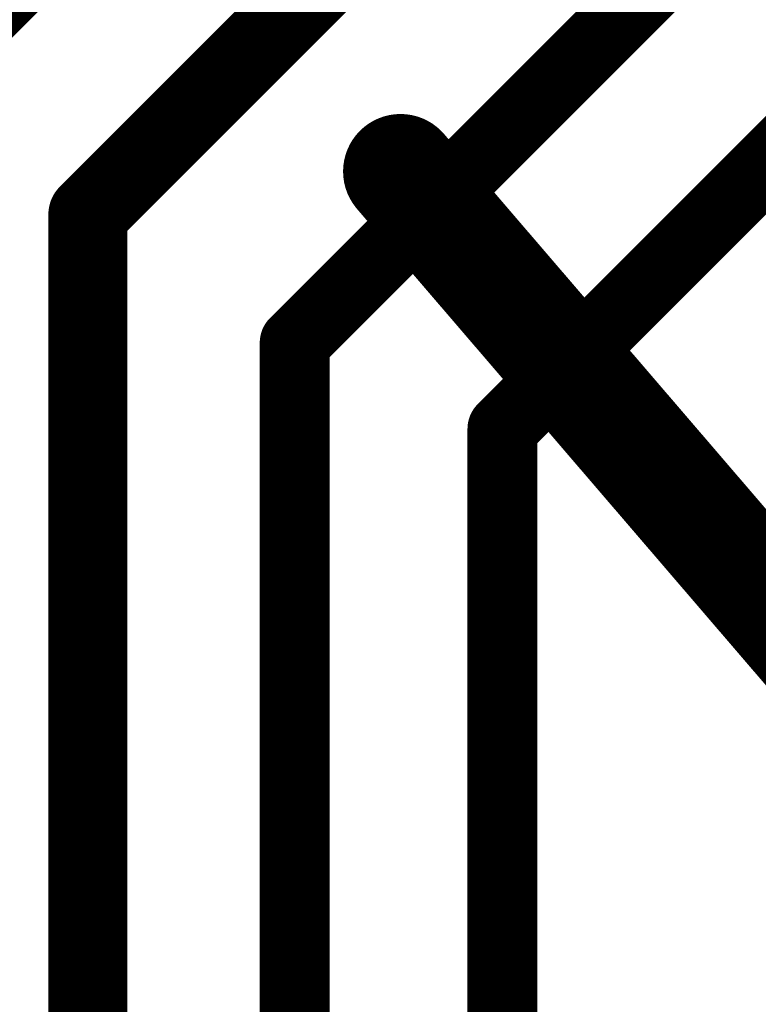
# Model space of a CAD drawing. Header units: inches. Extents: x -6 to 11.2, y -2.2 to 8.3.
# Tile 250 of 256: x 2.8359 to 2.8675, y 0.8927 to 0.9349. Entities that reach past the tile are written whole.
import ezdxf

# ---------------------------------------------------------------- set-up
doc = ezdxf.new("R2010")
doc.units = ezdxf.units.IN
doc.header["$MEASUREMENT"] = 0
doc.layers.add('Board Layer Stack Bottom Overlay', color=54, linetype='Continuous')
doc.layers.add('Layer 3- Inner', color=16, linetype='Continuous')

# ---------------------------------------------------------------- blocks, each defined once
blk = doc.blocks.new('L____WEEE_T___S__________B_473')
at = {"layer": 'Board Layer Stack Bottom Overlay'}
blk.add_lwpolyline([(0.057678, -0.067186, 0.004921, 0.004921, 0), (-0.057678, 0.067186, 0.004921, 0.004921, 0)], format="xyseb", dxfattribs=at)
blk.add_lwpolyline([(0.056448, -0.067186, 0.002461, 0.002461, 1), (0.058908, -0.067186, 0.002461, 0.002461, 1)], format="xyseb", close=True, dxfattribs=at)

msp = doc.modelspace()

# ---------------------------------------------------------------- linework, layer by layer
at = {"layer": 'Layer 3- Inner'}
for points in [[(2.828931, 0.929928, 0.003386, 0.003386, 0), (2.859442, 0.96044, 0.003386, 0.003386, 0)], [(2.838773, 0.926562, 0.003386, 0.003386, 0), (2.861824, 0.949613, 0.003386, 0.003386, 0)], [(2.847631, 0.92107, 0.002992, 0.002992, 0), (2.867316, 0.940755, 0.002992, 0.002992, 0)], [(2.856529, 0.917384, 0.002992, 0.002992, 0), (2.871002, 0.931857, 0.002992, 0.002992, 0)], [(2.838773, 0.80296, 0.003386, 0.003386, 0), (2.838773, 0.926562, 0.003386, 0.003386, 0)], [(2.847631, 0.807956, 0.002992, 0.002992, 0), (2.847631, 0.92107, 0.002992, 0.002992, 0)], [(2.856529, 0.811642, 0.002992, 0.002992, 0), (2.856529, 0.917384, 0.002992, 0.002992, 0)]]:
    msp.add_lwpolyline(points, format="xyseb", dxfattribs=at)
for points in [[(2.837927, 0.926562, 0.001693, 0.001693, 1), (2.83962, 0.926562, 0.001693, 0.001693, 1)], [(2.837927, 0.926562, 0.001693, 0.001693, 1), (2.83962, 0.926562, 0.001693, 0.001693, 1)], [(2.846883, 0.92107, 0.001496, 0.001496, 1), (2.848379, 0.92107, 0.001496, 0.001496, 1)], [(2.846883, 0.92107, 0.001496, 0.001496, 1), (2.848379, 0.92107, 0.001496, 0.001496, 1)], [(2.855781, 0.917384, 0.001496, 0.001496, 1), (2.857277, 0.917384, 0.001496, 0.001496, 1)], [(2.855781, 0.917384, 0.001496, 0.001496, 1), (2.857277, 0.917384, 0.001496, 0.001496, 1)]]:
    msp.add_lwpolyline(points, format="xyseb", close=True, dxfattribs=at)

# ---------------------------------------------------------------- block references
at = {"rotation": 180}
msp.add_blockref('L____WEEE_T___S__________B_473', (2.909843, 0.861221), dxfattribs=at)

doc.saveas('drawing.dxf')
